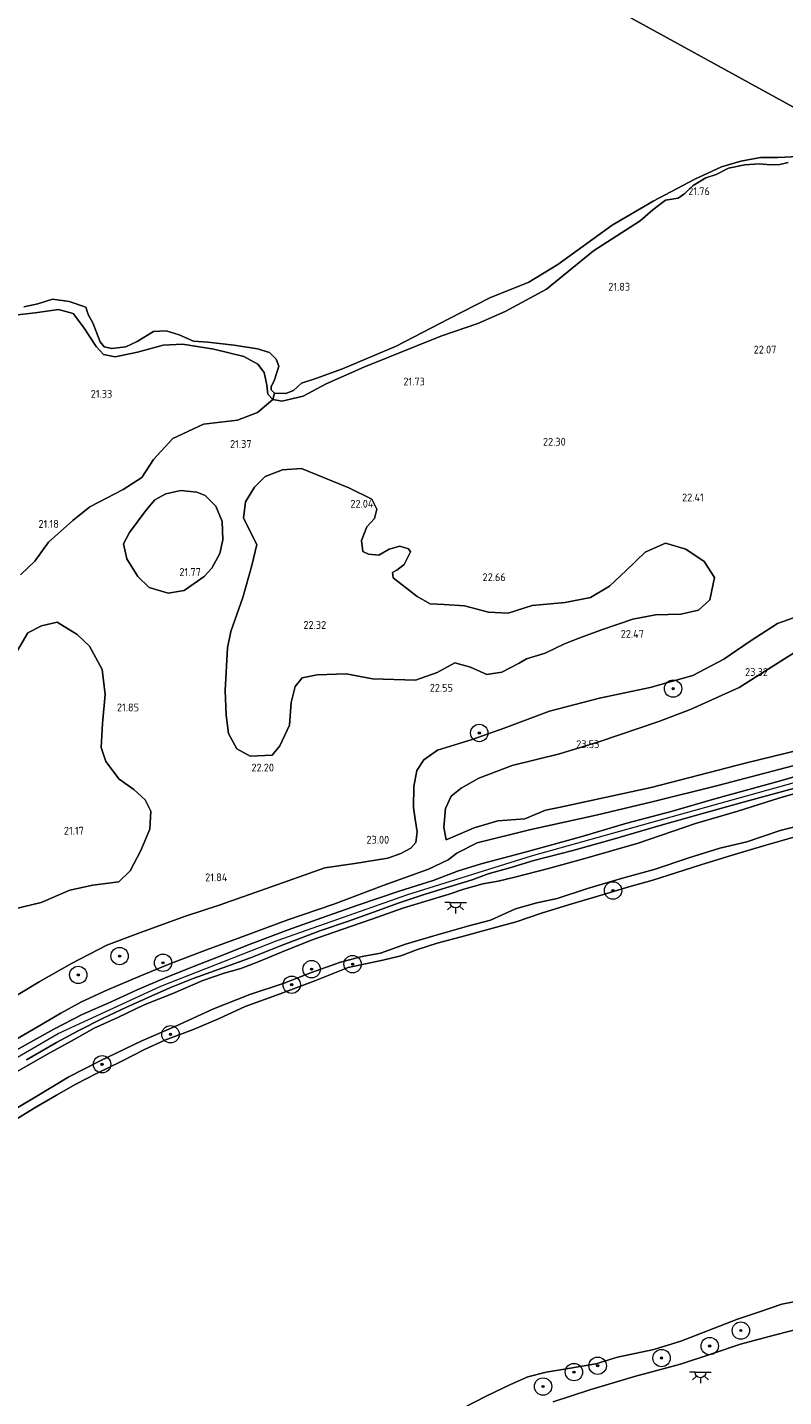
# Model space of a CAD drawing. Header units: metres. Extents: x 185049 to 189876, y 349292 to 352302.
# Tile 91 of 256: x 187261 to 187435, y 350365 to 350680. Entities that reach past the tile are written whole.
import ezdxf
from ezdxf.enums import TextEntityAlignment as Align

# ---------------------------------------------------------------- set-up
doc = ezdxf.new("R2010")
doc.units = ezdxf.units.M
for name, color, linetype, lineweight in [('B-WE-GR-BOOM-S', 90, 'Continuous', 25), ('B-WE-GR-GRAS-GV', 60, 'Continuous', 13), ('B-WE-GW-OPHOGING_KRUIN-G', 90, 'Continuous', 18), ('B-WE-GW-TALUD_KRUIN-G', 90, 'Continuous', 18), ('B-WE-GW-TALUD_TEEN-G', 90, 'Continuous', 18), ('B-WE-IE-TERREINAFSCHEIDING_DOORGANG-G', 210, 'Continuous', 18), ('B-WE-IE-TERREINAFSCHEIDING_KUNSTMATIG_HEKWERK-G', 20, 'IE-TERREINAFSCHEIDING-KUNSTMATIG', 18), ('B-WE-KL-ET_LS_OV_LICHTPUNT-S', 190, 'Continuous', 25), ('B-WE-OB-BEKLEDING_STORTSTEEN-GV', 30, 'Continuous', 18), ('B-WE-OB-OEVERVOORZIENING-G', 7, 'Continuous', 18), ('B-WE-OG-TERREIN_GROEN-GV', 7, 'Continuous', 18), ('B-WE-OG-WATER_POEL-GV', 7, 'Continuous', 18), ('B-WE-OG-WATER_RIVIER-GV', 130, 'Continuous', 18), ('B-WE-VH-VERHARDING_ASFALT-GV', 252, 'Continuous', 18), ('X-XX-AL-HOOGTELABEL-S', 7, 'Continuous', 25)]:
    doc.layers.add(name, color=color, linetype=linetype, lineweight=lineweight)
doc.styles.add('NLCS-ISO-ANNOTATIVE-T18', font='NLCS-ISO.ttf', dxfattribs={"height": 1.8})
doc.linetypes.add('IE-TERREINAFSCHEIDING-KUNSTMATIG', pattern='A,4,[82,NLCS.SHX,S=0.75,R=90,X=0,Y=0],4,-2', length=10)

# ---------------------------------------------------------------- blocks, each defined once
blk = doc.blocks.new('SAL-HOOGTELABEL-SO')
at = {"color": 0, "linetype": 'ByBlock', "lineweight": -2, "style": 'NLCS-ISO-ANNOTATIVE-T18'}
blk.add_attdef('HOOGTE', text='', height=1.8, dxfattribs=at).set_placement((2.79, 0), align=Align.RIGHT)
blk = doc.blocks.new('SGR-BOOM_01-SO')
at = {"linetype": 'ByBlock', "lineweight": 18}
h = blk.add_hatch(color=0, dxfattribs=at)
h.dxf.hatch_style = 1
edge = h.paths.add_edge_path()
edge.add_arc((0, 0), 0.25, 0, 360)
at = {"color": 0, "linetype": 'ByBlock', "lineweight": 18}
for radius in [2, 0.25]:
    blk.add_circle((0, 0), radius, dxfattribs=at)
blk = doc.blocks.new('SKL-ET_OV_LICHTPUNT-SO')
at = {"color": 0, "linetype": 'ByBlock', "lineweight": 18}
for points in [[(-1.25, 0), (-2.5, 0)], [(1.25, 0), (2.5, 0)], [(-0.92, -0.85), (-1.83, -1.7)], [(0, -1.25), (0, -2.5)], [(0.92, -0.85), (1.83, -1.7)]]:
    blk.add_lwpolyline(points, dxfattribs=at)
blk.add_lwpolyline([(0, 0), (1.25, 0, -1), (-1.25, 0)], format="xyb", close=True, dxfattribs=at)

msp = doc.modelspace()

# ---------------------------------------------------------------- linework, layer by layer
at = {"layer": 'B-WE-GR-GRAS-GV'}
for points in [[(187435.635, 350649.407, 21.563), (187433.733, 350648.91, 21.569), (187431.579, 350648.866, 21.563), (187428.961, 350649.108, 21.521), (187425.708, 350648.853, 21.533), (187421.927, 350648.047, 21.521), (187419.102, 350646.589, 21.485), (187416.693, 350645.866, 21.461), (187413.793, 350644.109, 21.401), (187411.839, 350642.237, 21.37), (187410.351, 350641.21, 21.364), (187407.453, 350640.719, 21.358), (187404.536, 350638.504, 21.226), (187401.598, 350635.966, 21.196), (187390.859, 350629.065, 21.196), (187380.053, 350620.196, 21.148), (187370.49, 350615.07, 21.099), (187364.244, 350612.302, 21.111), (187355.685, 350609.432, 21.111), (187337.975, 350602.306, 21.172), (187329.354, 350598.465, 21.208), (187324.054, 350595.582, 21.118), (187319.127, 350594.481, 21.135), (187317.02, 350594.814, 21.087), (187317.393, 350596.262, 20.932), (187320.034, 350596.209, 20.932), (187321.77, 350596.918, 20.932), (187323.647, 350598.626, 20.932), (187326.938, 350599.664, 20.932), (187333.06, 350601.891, 20.932), (187345.396, 350607.101, 20.932), (187357.575, 350613.385, 20.932), (187366.955, 350618.265, 20.932), (187375.985, 350621.845, 20.932), (187382.635, 350625.888, 20.932), (187395.134, 350634.953, 20.932), (187404.609, 350640.454, 20.932), (187414.173, 350645.58, 20.932), (187420.309, 350648.4, 20.932), (187424.781, 350649.678, 20.932), (187429.261, 350650.551, 20.932), (187433.302, 350650.5, 20.932), (187438.01, 350650.731, 20.932)], [(187258.975, 350554.45, 21.155), (187262.244, 350557.65, 21.087), (187265.439, 350562.012, 21.042), (187271.048, 350566.98, 21.166), (187274.924, 350570.142, 21.234), (187282.574, 350574.141, 21.222), (187286.865, 350576.858, 21.279), (187289.608, 350581.058, 21.245), (187294.007, 350585.849, 21.2), (187301.066, 350589.128, 21.143), (187308.88, 350590.047, 21.132), (187313.492, 350591.861, 21.098), (187317.02, 350594.814, 21.087), (187319.127, 350594.481, 21.135), (187324.054, 350595.582, 21.118), (187329.354, 350598.465, 21.208), (187337.975, 350602.306, 21.172), (187355.685, 350609.432, 21.111), (187364.244, 350612.302, 21.111), (187370.49, 350615.07, 21.099), (187380.053, 350620.196, 21.148), (187390.859, 350629.065, 21.196), (187401.598, 350635.966, 21.196), (187404.536, 350638.504, 21.226), (187407.453, 350640.719, 21.358), (187410.351, 350641.21, 21.364), (187411.839, 350642.237, 21.37), (187413.793, 350644.109, 21.401), (187416.693, 350645.866, 21.461), (187419.102, 350646.589, 21.485), (187421.927, 350648.047, 21.521), (187425.708, 350648.853, 21.533), (187428.961, 350649.108, 21.521), (187431.579, 350648.866, 21.563), (187433.733, 350648.91, 21.569), (187435.635, 350649.407, 21.563)], [(187249.029, 350475.505, 21.245), (187263.714, 350479.043, 21.222), (187270.326, 350481.908, 21.222), (187275.609, 350483.028, 21.2), (187281.607, 350483.809, 21.222), (187284.183, 350486.338, 21.189), (187286.664, 350491.039, 21.234), (187288.736, 350495.933, 21.279), (187288.953, 350500.082, 21.381), (187287.687, 350502.684, 21.381), (187285.06, 350505.055, 21.335), (187281.676, 350507.412, 21.302), (187278.61, 350511.492, 21.347), (187277.532, 350514.755, 21.347), (187277.874, 350520.22, 21.527), (187278.443, 350526.954, 21.595), (187277.77, 350532.651, 21.652), (187274.828, 350538.048, 21.595), (187271.993, 350540.769, 21.527), (187267.437, 350543.556, 21.426), (187263.814, 350542.774, 21.403), (187260.664, 350541.142, 21.381), (187256.468, 350533.879, 21.279)], [(187439.01, 350545.312, 22.551), (187433.216, 350543.247, 22.647), (187426.931, 350539.226, 22.624), (187420.877, 350535.033, 22.653), (187413.676, 350531.321, 22.732), (187403.853, 350528.541, 22.557), (187392.254, 350526.104, 22.511), (187380.743, 350523.061, 22.534), (187370.261, 350519.156, 22.737), (187362.91, 350516.578, 22.85), (187354.977, 350514.09, 22.698), (187351.813, 350511.902, 22.658), (187350.22, 350509.469, 22.63), (187349.514, 350505.739, 22.692), (187349.411, 350500.911, 22.958), (187349.77, 350498.24, 23.042), (187350.259, 350495.319, 23.071), (187349.957, 350492.836, 23.127), (187348.795, 350491.574, 23.133), (187346.521, 350490.339, 23.071), (187343.511, 350489.266, 23.042), (187335.906, 350487.998, 22.624), (187329.002, 350487.021, 22.365), (187315.603, 350482.294, 22.336), (187304.663, 350478.461, 22.264), (187296.975, 350475.935, 22.188), (187286.57, 350472.14, 22.142), (187278.832, 350469.234, 22.165), (187270.682, 350465.047, 22.351), (187263.272, 350460.801, 22.446), (187255.937, 350456.356, 22.548)], [(187255.937, 350456.356, 22.548), (187263.272, 350460.801, 22.446), (187270.682, 350465.047, 22.351), (187278.832, 350469.234, 22.165), (187286.57, 350472.14, 22.142), (187296.975, 350475.935, 22.188), (187304.663, 350478.461, 22.264), (187315.603, 350482.294, 22.336), (187329.002, 350487.021, 22.365), (187335.906, 350487.998, 22.624), (187343.511, 350489.266, 23.042), (187346.521, 350490.339, 23.071), (187348.795, 350491.574, 23.133), (187349.957, 350492.836, 23.127), (187350.259, 350495.319, 23.071), (187349.77, 350498.24, 23.042), (187349.411, 350500.911, 22.958), (187349.514, 350505.739, 22.692), (187350.22, 350509.469, 22.63), (187351.813, 350511.902, 22.658), (187354.977, 350514.09, 22.698), (187362.91, 350516.578, 22.85), (187370.261, 350519.156, 22.737), (187380.743, 350523.061, 22.534), (187392.254, 350526.104, 22.511), (187403.853, 350528.541, 22.557), (187413.676, 350531.321, 22.732), (187420.877, 350535.033, 22.653), (187426.931, 350539.226, 22.624), (187433.216, 350543.247, 22.647), (187439.01, 350545.312, 22.551)], [(187444.604, 350515.737, 23.945), (187426.045, 350511.177, 23.873), (187404.079, 350505.518, 23.892), (187382.904, 350500.914, 24.101), (187379.805, 350500.282, 24.023), (187375.037, 350498.316, 24.213), (187368.806, 350497.834, 24.207), (187363.355, 350496.23, 24.207), (187356.969, 350493.445, 24.145), (187356.377, 350496.415, 23.987), (187356.794, 350500.719, 24.032), (187358.05, 350503.5, 24.077), (187360.362, 350505.341, 24.1), (187364.459, 350507.65, 24.1), (187372.157, 350510.563, 24.032), (187383.017, 350513.288, 23.834), (187392.082, 350516.053, 23.586), (187405.91, 350520.684, 23.478), (187413.355, 350523.592, 23.411), (187424.345, 350528.569, 23.405), (187438.539, 350537.529, 23.405)], [(187438.539, 350537.529, 23.405), (187424.345, 350528.569, 23.405), (187413.355, 350523.592, 23.411), (187405.91, 350520.684, 23.478), (187392.082, 350516.053, 23.586), (187383.017, 350513.288, 23.834), (187372.157, 350510.563, 24.032), (187364.459, 350507.65, 24.1), (187360.362, 350505.341, 24.1), (187358.05, 350503.5, 24.077), (187356.794, 350500.719, 24.032), (187356.377, 350496.415, 23.987), (187356.969, 350493.445, 24.145), (187363.355, 350496.23, 24.207), (187368.806, 350497.834, 24.207), (187375.037, 350498.316, 24.213), (187379.805, 350500.282, 24.023), (187382.904, 350500.914, 24.101), (187404.079, 350505.518, 23.892), (187426.045, 350511.177, 23.873), (187444.604, 350515.737, 23.945)], [(187436.714, 350510.511, 24.997), (187419.494, 350505.967, 24.997), (187404.351, 350502.263, 24.997), (187391.444, 350499.177, 24.989), (187376.086, 350495.8, 24.959), (187364.058, 350492.758, 24.921), (187359.406, 350490.407, 24.947), (187357.421, 350488.887, 25.141), (187352.862, 350486.759, 25.19), (187342.464, 350482.974, 25.19), (187331.052, 350478.692, 25.205), (187320.51, 350475.037, 25.372), (187309.73, 350471.068, 25.327), (187301.771, 350468.148, 25.441), (187293.369, 350464.972, 25.372), (187286.399, 350462.078, 25.369), (187278.868, 350458.844, 25.513), (187272.978, 350456.161, 25.536), (187268.249, 350453.583, 25.536), (187263.058, 350450.534, 25.619), (187253.077, 350444.793, 25.58)], [(187253.077, 350444.793, 25.58), (187263.058, 350450.534, 25.619), (187268.249, 350453.583, 25.536), (187272.978, 350456.161, 25.536), (187278.868, 350458.844, 25.513), (187286.399, 350462.078, 25.369), (187293.369, 350464.972, 25.372), (187301.771, 350468.148, 25.441), (187309.73, 350471.068, 25.327), (187320.51, 350475.037, 25.372), (187331.052, 350478.692, 25.205), (187342.464, 350482.974, 25.19), (187352.862, 350486.759, 25.19), (187357.421, 350488.887, 25.141), (187359.406, 350490.407, 24.947), (187364.058, 350492.758, 24.921), (187376.086, 350495.8, 24.959), (187391.444, 350499.177, 24.989), (187404.351, 350502.263, 24.997), (187419.494, 350505.967, 24.997), (187436.714, 350510.511, 24.997)], [(187442.824, 350509.682, 25.057), (187433.557, 350506.986, 25.042), (187418.794, 350502.933, 25.046), (187408.702, 350500.038, 25.054), (187398.512, 350497.297, 25.027), (187387.944, 350494.144, 25.038), (187375.09, 350490.627, 25.091), (187364.998, 350487.947, 25.114), (187359.547, 350486.285, 25.251), (187353.937, 350484.157, 25.342), (187346.111, 350481.66, 25.357), (187336.589, 350478.438, 25.296), (187328.288, 350475.488, 25.315), (187320.547, 350472.733, 25.407), (187311.854, 350469.45, 25.384), (187304.683, 350466.626, 25.388), (187298.398, 350464.179, 25.452), (187292.113, 350461.652, 25.52), (187285.814, 350458.966, 25.611), (187279.833, 350456.222, 25.684), (187273.193, 350453.26, 25.733), (187266.64, 350449.926, 25.748), (187258.003, 350445.087, 25.809)], [(187257.143, 350439.58, 25.697), (187265.025, 350444.074, 25.652), (187271.296, 350447.514, 25.576), (187275.909, 350450.098, 25.576), (187281.338, 350452.618, 25.58), (187287.443, 350455.529, 25.511), (187294.002, 350458.102, 25.447), (187300.96, 350461.1, 25.276), (187305.828, 350462.786, 25.128), (187309.663, 350463.891, 25.113), (187313.651, 350465.407, 25.17), (187319.021, 350467.658, 25.192), (187326.068, 350470.485, 25.204), (187332.953, 350472.844, 25.128), (187339.803, 350475.212, 25.136), (187346.942, 350477.76, 25.196), (187352.022, 350479.254, 25.192), (187357.647, 350480.94, 25.132), (187360.973, 350482.134, 25.044), (187365.405, 350483.337, 24.84), (187368.943, 350483.97, 24.767), (187372.736, 350484.904, 24.843), (187380.467, 350486.87, 24.976), (187388.83, 350489.164, 24.965), (187401.119, 350492.744, 24.946), (187414.293, 350497.262, 24.961), (187424.089, 350500.109, 24.972), (187433.5, 350503.042, 24.988), (187442, 350505.494, 24.988)], [(187442, 350505.494, 24.988), (187433.5, 350503.042, 24.988), (187424.089, 350500.109, 24.972), (187414.293, 350497.262, 24.961), (187401.119, 350492.744, 24.946), (187388.83, 350489.164, 24.965), (187380.467, 350486.87, 24.976), (187372.736, 350484.904, 24.843), (187368.943, 350483.97, 24.767), (187365.405, 350483.337, 24.84), (187360.973, 350482.134, 25.044), (187357.647, 350480.94, 25.132), (187352.022, 350479.254, 25.192), (187346.942, 350477.76, 25.196), (187339.803, 350475.212, 25.136), (187332.953, 350472.844, 25.128), (187326.068, 350470.485, 25.204), (187319.021, 350467.658, 25.192), (187313.651, 350465.407, 25.17), (187309.663, 350463.891, 25.113), (187305.828, 350462.786, 25.128), (187300.96, 350461.1, 25.276), (187294.002, 350458.102, 25.447), (187287.443, 350455.529, 25.511), (187281.338, 350452.618, 25.58), (187275.909, 350450.098, 25.576), (187271.296, 350447.514, 25.576), (187265.025, 350444.074, 25.652), (187257.143, 350439.58, 25.697)], [(187260.37, 350442.849, 25.735), (187267.291, 350446.821, 25.735), (187272.26, 350449.491, 25.682), (187277.994, 350452.405, 25.659), (187283.189, 350454.924, 25.599), (187288.315, 350457.165, 25.549), (187293.377, 350459.397, 25.432), (187298.714, 350461.562, 25.344), (187302.751, 350463.001, 25.306), (187311.867, 350466.284, 25.253), (187318.774, 350469.043, 25.265), (187327.846, 350472.531, 25.227), (187334.221, 350474.678, 25.204), (187340.449, 350476.889, 25.211), (187345.9, 350478.939, 25.314), (187351.849, 350480.88, 25.261), (187357.65, 350482.665, 25.204), (187362.902, 350484.243, 25.109), (187366.589, 350485.617, 25.056), (187371.591, 350487.063, 25.044), (187377.13, 350488.697, 25.06), (187386.099, 350491.058, 25.033), (187395.175, 350493.543, 24.95), (187406.389, 350496.839, 24.961), (187414.319, 350499.082, 24.999), (187424.791, 350501.994, 24.969), (187436.886, 350505.326, 25.06)], [(187439.566, 350497.064, 21.797), (187433.805, 350495.621, 21.85), (187426.15, 350493.039, 21.854), (187419.883, 350491.548, 21.85), (187412.779, 350489.315, 21.839), (187404.838, 350486.626, 21.755), (187397.521, 350484.65, 21.789), (187389.428, 350482.247, 21.748), (187382.448, 350479.988, 21.694), (187377.802, 350478.964, 21.77), (187372.93, 350477.596, 21.71), (187367.16, 350474.976, 21.71), (187362.19, 350473.685, 21.725), (187354.115, 350471.373, 21.607), (187347.59, 350469.49, 21.524), (187341.855, 350467.39, 21.524), (187337.589, 350466.645, 21.592), (187332.597, 350465.328, 21.573), (187325.969, 350462.936, 21.619), (187319.646, 350460.481, 21.645), (187311.732, 350457.881, 21.706), (187303.375, 350454.558, 21.694), (187294.844, 350450.697, 21.687), (187286.905, 350447.245, 21.656), (187277.189, 350442.516, 21.694), (187270.087, 350438.934, 21.831), (187262.337, 350434.229, 21.71), (187255.517, 350430.175, 21.702)], [(187360.911, 350362.733, 21.03), (187366.176, 350365.397, 21.03), (187371.781, 350368.11, 21.03), (187375.755, 350369.875, 21.03), (187379.965, 350370.952, 21.03), (187384.609, 350371.719, 21.03), (187391.388, 350372.849, 21.03), (187396.386, 350374.393, 21.03), (187404.716, 350376.137, 21.03), (187410.934, 350378.11, 21.03), (187417.048, 350380.493, 21.03), (187423.996, 350383.187, 21.03), (187429.044, 350384.837, 21.03), (187434.159, 350386.632, 21.03), (187441.331, 350387.999, 21.03)], [(187381.599, 350364.142, 22.719), (187390.014, 350366.873, 22.719), (187400.274, 350369.94, 22.791), (187410.871, 350372.821, 22.913), (187418.049, 350375.203, 22.863), (187424.699, 350377.388, 22.841), (187431.248, 350379.143, 22.78), (187441.948, 350381.943, 22.753)], [(187441.948, 350381.943, 22.753), (187431.248, 350379.143, 22.78), (187424.699, 350377.388, 22.841), (187418.049, 350375.203, 22.863), (187410.871, 350372.821, 22.913), (187400.274, 350369.94, 22.791), (187390.014, 350366.873, 22.719), (187381.599, 350364.142, 22.719)]]:
    msp.add_polyline3d(points, dxfattribs=at)
for points in [[(187412.11, 350560.357, 22.389), (187407.442, 350561.75, 22.526), (187402.717, 350559.712, 22.526), (187398.36, 350555.437, 22.537), (187394.555, 350551.888, 22.541), (187390.122, 350549.227, 22.579), (187384.338, 350548.106, 22.59), (187376.758, 350547.422, 22.624), (187371.232, 350545.69, 22.628), (187366.71, 350545.9, 22.632), (187361.194, 350547.34, 22.621), (187356.486, 350547.622, 22.605), (187353.273, 350547.821, 22.609), (187350.268, 350549.47, 22.659), (187344.701, 350553.759, 22.513), (187344.55, 350555.003, 22.449), (187345.55, 350555.529, 22.449), (187347.292, 350556.829, 22.37), (187348.696, 350559.789, 22.336), (187348.278, 350560.488, 22.336), (187346.295, 350561.053, 22.37), (187343.833, 350560.346, 22.291), (187341.436, 350558.982, 22.257), (187339.055, 350559.236, 22.144), (187337.728, 350559.866, 22.099), (187337.423, 350562.387, 22.042), (187338.672, 350565.546, 22.065), (187340.452, 350567.452, 22.02), (187340.964, 350569.586, 22.054), (187339.805, 350571.886, 21.975), (187334.545, 350574.507, 21.839), (187323.639, 350578.932, 21.692), (187319.248, 350578.639, 21.636), (187315.286, 350577.142, 21.647), (187312.861, 350574.666, 21.658), (187310.757, 350571.287, 21.67), (187310.33, 350567.488, 21.692), (187313.336, 350561.435, 21.647), (187312.205, 350556.624, 21.742), (187310.159, 350549.272, 21.799), (187307.412, 350541.469, 21.871), (187306.643, 350537.657, 21.864), (187306.065, 350527.888, 21.864), (187306.29, 350522.199, 21.898), (187306.863, 350517.949, 21.936), (187308.778, 350514.451, 22), (187311.822, 350512.748, 22.095), (187316.865, 350512.987, 22.19), (187318.647, 350515.134, 22.296), (187320.86, 350519.868, 22.285), (187321.274, 350525.084, 22.262), (187322.172, 350528.742, 22.277), (187323.758, 350530.763, 22.274), (187327.212, 350531.474, 22.304), (187333.93, 350531.663, 22.519), (187340.018, 350530.525, 22.541), (187349.879, 350530.223, 22.553), (187354.846, 350531.993, 22.586), (187358.894, 350534.199, 22.62), (187362.553, 350533.214, 22.53), (187366.276, 350531.572, 22.451), (187369.754, 350532.048, 22.417), (187373.753, 350534.152, 22.496), (187375.414, 350535.165, 22.556), (187379.741, 350536.471, 22.503), (187384.203, 350538.598, 22.476), (187387.705, 350539.98, 22.427), (187392.902, 350541.922, 22.389), (187399.874, 350544.274, 22.4), (187405.139, 350545.234, 22.374), (187410.958, 350545.404, 22.359), (187414.976, 350546.318, 22.359), (187417.639, 350548.688, 22.404), (187418.678, 350553.835, 22.366), (187416.31, 350557.581, 22.374)], [(187299.586, 350573.501, 21.425), (187295.889, 350573.879, 21.414), (187292.416, 350573.151, 21.459), (187289.868, 350571.734, 21.448), (187287.846, 350569.317, 21.572), (187284.059, 350564.235, 21.64), (187282.698, 350561.63, 21.584), (187283.427, 350558.158, 21.516), (187285.987, 350554.066, 21.538), (187288.565, 350551.592, 21.538), (187292.939, 350550.268, 21.629), (187296.615, 350550.899, 21.674), (187301.25, 350554.078, 21.742), (187303.03, 350555.984, 21.685), (187304.881, 350559.358, 21.595), (187305.522, 350562.555, 21.595), (187305.385, 350566.747, 21.516), (187303.947, 350570.306, 21.448), (187301.471, 350572.731, 21.437)]]:
    msp.add_polyline3d(points, close=True, dxfattribs=at)
at = {"layer": 'B-WE-GW-OPHOGING_KRUIN-G'}
msp.add_polyline3d([(187138.733, 350348.839, 25.999), (187151.245, 350363.785, 25.995), (187165.195, 350378.345, 25.934), (187182.01, 350393.194, 25.801), (187207.562, 350412.383, 25.896), (187238.404, 350431.922, 25.805), (187267.613, 350448.897, 25.824), (187291.301, 350459.826, 25.585), (187318.08, 350470.284, 25.403), (187348.141, 350480.918, 25.433), (187376.539, 350489.785, 25.141), (187410.674, 350499.339, 25.11), (187442.897, 350508.288, 25.08), (187470.541, 350516.638, 25.031), (187497.366, 350525.01, 25.076), (187512.167, 350531.306, 24.97), (187524.993, 350538.765, 24.917), (187537.974, 350548.624, 24.902), (187559.782, 350567.895, 24.923)], dxfattribs=at)
at = {"layer": 'B-WE-GW-TALUD_KRUIN-G'}
for points in [[(187435.635, 350649.407, 21.563), (187433.733, 350648.91, 21.569), (187431.579, 350648.866, 21.563), (187428.961, 350649.108, 21.521), (187425.708, 350648.853, 21.533), (187421.927, 350648.047, 21.521), (187419.102, 350646.589, 21.485), (187416.693, 350645.866, 21.461), (187413.793, 350644.109, 21.401), (187411.839, 350642.237, 21.37), (187410.351, 350641.21, 21.364), (187407.453, 350640.719, 21.358), (187404.536, 350638.504, 21.226), (187401.598, 350635.966, 21.196), (187390.859, 350629.065, 21.196), (187380.053, 350620.196, 21.148), (187370.49, 350615.07, 21.099), (187364.244, 350612.302, 21.111), (187355.685, 350609.432, 21.111), (187337.975, 350602.306, 21.172), (187329.354, 350598.465, 21.208), (187324.054, 350595.582, 21.118), (187319.127, 350594.481, 21.135), (187317.02, 350594.814, 21.087), (187315.863, 350596.029, 21.087), (187315.659, 350598.126, 21.039), (187315.059, 350601.076, 21.063), (187313.565, 350602.985, 21.087), (187310.405, 350604.751, 21.111), (187303.475, 350606.44, 21.207), (187296.287, 350607.584, 21.183), (187291.767, 350607.329, 21.159), (187285.929, 350605.701, 21.171), (187280.779, 350604.679, 21.183), (187278.076, 350605.162, 21.207), (187276.421, 350607.013, 21.243), (187273.474, 350611.477, 21.243), (187271.093, 350614.606, 21.243), (187267.68, 350615.559, 21.255), (187262.364, 350614.749, 21.255), (187256.882, 350614.151, 21.243)], [(187356.969, 350493.445, 24.145), (187356.377, 350496.415, 23.987), (187356.794, 350500.719, 24.032), (187358.05, 350503.5, 24.077), (187360.362, 350505.341, 24.1), (187364.459, 350507.65, 24.1), (187372.157, 350510.563, 24.032), (187383.017, 350513.288, 23.834), (187392.082, 350516.053, 23.586), (187405.91, 350520.684, 23.478), (187413.355, 350523.592, 23.411), (187424.345, 350528.569, 23.405), (187438.539, 350537.529, 23.405)], [(187442, 350505.494, 24.988), (187433.5, 350503.042, 24.988), (187424.089, 350500.109, 24.972), (187414.293, 350497.262, 24.961), (187401.119, 350492.744, 24.946), (187388.83, 350489.164, 24.965), (187380.467, 350486.87, 24.976), (187372.736, 350484.904, 24.843), (187368.943, 350483.97, 24.767), (187365.405, 350483.337, 24.84), (187360.973, 350482.134, 25.044), (187357.647, 350480.94, 25.132), (187352.022, 350479.254, 25.192), (187346.942, 350477.76, 25.196), (187339.803, 350475.212, 25.136), (187332.953, 350472.844, 25.128), (187326.068, 350470.485, 25.204), (187319.021, 350467.658, 25.192), (187313.651, 350465.407, 25.17), (187309.663, 350463.891, 25.113), (187305.828, 350462.786, 25.128), (187300.96, 350461.1, 25.276), (187294.002, 350458.102, 25.447), (187287.443, 350455.529, 25.511), (187281.338, 350452.618, 25.58), (187275.909, 350450.098, 25.576), (187271.296, 350447.514, 25.576), (187265.025, 350444.074, 25.652), (187257.143, 350439.58, 25.697)], [(187381.599, 350364.142, 22.719), (187390.014, 350366.873, 22.719), (187400.274, 350369.94, 22.791), (187410.871, 350372.821, 22.913), (187418.049, 350375.203, 22.863), (187424.699, 350377.388, 22.841), (187431.248, 350379.143, 22.78), (187441.948, 350381.943, 22.753)]]:
    msp.add_polyline3d(points, dxfattribs=at)
at = {"layer": 'B-WE-GW-TALUD_TEEN-G'}
for points in [[(187356.969, 350493.445, 24.145), (187363.355, 350496.23, 24.207), (187368.806, 350497.834, 24.207), (187375.037, 350498.316, 24.213), (187379.805, 350500.282, 24.023), (187382.904, 350500.914, 24.101), (187404.079, 350505.518, 23.892), (187426.045, 350511.177, 23.873), (187444.604, 350515.737, 23.945), (187462.858, 350520.714, 23.957), (187480.166, 350526.225, 24.006), (187492.744, 350530.409, 23.991), (187506.441, 350534.768, 23.995), (187516.815, 350539.81, 24.078), (187523.927, 350545.041, 24.215), (187527.755, 350548.102, 24.074), (187535.346, 350554.315, 24.124), (187551.484, 350570.121, 23.812)], [(187329.002, 350487.021, 22.365), (187335.906, 350487.998, 22.624), (187343.511, 350489.266, 23.042), (187346.521, 350490.339, 23.071), (187348.795, 350491.574, 23.133), (187349.957, 350492.836, 23.127), (187350.259, 350495.319, 23.071), (187349.77, 350498.24, 23.042), (187349.411, 350500.911, 22.958), (187349.514, 350505.739, 22.692), (187350.22, 350509.469, 22.63), (187351.813, 350511.902, 22.658), (187354.977, 350514.09, 22.698), (187362.91, 350516.578, 22.85), (187370.261, 350519.156, 22.737), (187380.743, 350523.061, 22.534), (187392.254, 350526.104, 22.511), (187403.853, 350528.541, 22.557), (187413.676, 350531.321, 22.732), (187420.877, 350535.033, 22.653), (187426.931, 350539.226, 22.624), (187433.216, 350543.247, 22.647), (187439.01, 350545.312, 22.551)], [(187255.937, 350456.356, 22.548), (187263.272, 350460.801, 22.446), (187270.682, 350465.047, 22.351), (187278.832, 350469.234, 22.165), (187286.57, 350472.14, 22.142), (187296.975, 350475.935, 22.188), (187304.663, 350478.461, 22.264), (187315.603, 350482.294, 22.336), (187329.002, 350487.021, 22.365)]]:
    msp.add_polyline3d(points, dxfattribs=at)
at = {"layer": 'B-WE-IE-TERREINAFSCHEIDING_DOORGANG-G'}
msp.add_polyline3d([(187364.058, 350492.758, 24.921), (187359.406, 350490.407, 24.947)], dxfattribs=at)
at = {"layer": 'B-WE-IE-TERREINAFSCHEIDING_KUNSTMATIG_HEKWERK-G'}
for points in [[(187364.058, 350492.758, 24.921), (187376.086, 350495.8, 24.959), (187391.444, 350499.177, 24.989), (187404.351, 350502.263, 24.997), (187419.494, 350505.967, 24.997), (187436.714, 350510.511, 24.997), (187451.96, 350514.442, 25), (187467.226, 350518.96, 25.061), (187487.005, 350524.936, 25.016), (187499.2, 350529.033, 25.099), (187512.314, 350534.979, 25.054), (187522.908, 350541.384, 24.947), (187527.462, 350544.788, 24.8)], [(187253.077, 350444.793, 25.58), (187263.058, 350450.534, 25.619), (187268.249, 350453.583, 25.536), (187272.978, 350456.161, 25.536), (187278.868, 350458.844, 25.513), (187286.399, 350462.078, 25.369), (187293.369, 350464.972, 25.372), (187301.771, 350468.148, 25.441), (187309.73, 350471.068, 25.327), (187320.51, 350475.037, 25.372), (187331.052, 350478.692, 25.205), (187342.464, 350482.974, 25.19), (187352.862, 350486.759, 25.19), (187357.421, 350488.887, 25.141), (187359.406, 350490.407, 24.947)]]:
    msp.add_polyline3d(points, dxfattribs=at)
at = {"layer": 'B-WE-OB-BEKLEDING_STORTSTEEN-GV'}
for points in [[(187255.517, 350430.175, 21.702), (187262.337, 350434.229, 21.71), (187270.087, 350438.934, 21.831), (187277.189, 350442.516, 21.694), (187286.905, 350447.245, 21.656), (187294.844, 350450.697, 21.687), (187303.375, 350454.558, 21.694), (187311.732, 350457.881, 21.706), (187319.646, 350460.481, 21.645), (187325.969, 350462.936, 21.619), (187332.597, 350465.328, 21.573), (187337.589, 350466.645, 21.592), (187341.855, 350467.39, 21.524), (187347.59, 350469.49, 21.524), (187354.115, 350471.373, 21.607), (187362.19, 350473.685, 21.725), (187367.16, 350474.976, 21.71), (187372.93, 350477.596, 21.71), (187377.802, 350478.964, 21.77), (187382.448, 350479.988, 21.694), (187389.428, 350482.247, 21.748), (187397.521, 350484.65, 21.789), (187404.838, 350486.626, 21.755), (187412.779, 350489.315, 21.839), (187419.883, 350491.548, 21.85), (187426.15, 350493.039, 21.854), (187433.805, 350495.621, 21.85), (187439.566, 350497.064, 21.797)], [(187438.041, 350494.363, 21.033), (187430.47, 350492.265, 21.033), (187422.558, 350489.859, 21.033), (187415.794, 350487.776, 21.033), (187409.777, 350485.91, 21.033), (187404.492, 350484.226, 21.033), (187398.955, 350482.674, 21.033), (187393.169, 350480.875, 21.033), (187385.106, 350478.486, 21.033), (187378.886, 350476.566, 21.033), (187373.079, 350474.631, 21.033), (187366.861, 350472.919, 21.033), (187360.352, 350471.151, 21.033), (187354.885, 350469.674, 21.033), (187350.332, 350468.258, 21.033), (187346.481, 350466.802, 21.033), (187342.343, 350465.755, 21.033), (187334.389, 350464.123, 21.029), (187326.68, 350461.045, 21.029), (187318.712, 350458.037, 21.029), (187310.685, 350455.087, 21.029), (187304.519, 350452.268, 21.029), (187298.537, 350449.747, 21.029), (187292.165, 350447.359, 21.029), (187287.5, 350445.241, 21.063), (187282.169, 350442.443, 21.063), (187276.49, 350439.719, 21.063), (187271.703, 350437.204, 21.063), (187267.268, 350434.719, 21.063), (187262.125, 350431.679, 21.063), (187256.922, 350428.48, 21.063)]]:
    msp.add_polyline3d(points, dxfattribs=at)
at = {"layer": 'B-WE-OB-OEVERVOORZIENING-G'}
for points in [[(187256.922, 350428.48, 21.063), (187262.125, 350431.679, 21.063), (187267.268, 350434.719, 21.063), (187271.703, 350437.204, 21.063), (187276.49, 350439.719, 21.063), (187282.169, 350442.443, 21.063), (187287.5, 350445.241, 21.063), (187292.165, 350447.359, 21.029), (187298.537, 350449.747, 21.029), (187304.519, 350452.268, 21.029), (187310.685, 350455.087, 21.029), (187318.712, 350458.037, 21.029), (187326.68, 350461.045, 21.029), (187334.389, 350464.123, 21.029), (187342.343, 350465.755, 21.033), (187346.481, 350466.802, 21.033), (187350.332, 350468.258, 21.033), (187354.885, 350469.674, 21.033), (187360.352, 350471.151, 21.033), (187366.861, 350472.919, 21.033), (187373.079, 350474.631, 21.033), (187378.886, 350476.566, 21.033), (187385.106, 350478.486, 21.033), (187393.169, 350480.875, 21.033), (187398.955, 350482.674, 21.033), (187404.492, 350484.226, 21.033), (187409.777, 350485.91, 21.033), (187415.794, 350487.776, 21.033), (187422.558, 350489.859, 21.033), (187430.47, 350492.265, 21.033), (187438.041, 350494.363, 21.033)], [(187360.911, 350362.733, 21.03), (187366.176, 350365.397, 21.03), (187371.781, 350368.11, 21.03), (187375.755, 350369.875, 21.03), (187379.965, 350370.952, 21.03), (187384.609, 350371.719, 21.03), (187391.388, 350372.849, 21.03), (187396.386, 350374.393, 21.03), (187404.716, 350376.137, 21.03), (187410.934, 350378.11, 21.03), (187417.048, 350380.493, 21.03), (187423.996, 350383.187, 21.03), (187429.044, 350384.837, 21.03), (187434.159, 350386.632, 21.03), (187441.331, 350387.999, 21.03)]]:
    msp.add_polyline3d(points, dxfattribs=at)
at = {"layer": 'B-WE-OG-TERREIN_GROEN-GV'}
for points in [[(187259.776, 350616.136, 20.932), (187262.993, 350616.875, 20.932), (187266.364, 350617.942, 20.932), (187270.173, 350617.401, 20.932), (187274.025, 350616.106, 20.932), (187274.545, 350614.393, 20.932), (187275.635, 350612.477, 20.932), (187276.404, 350610.446, 20.932), (187277.342, 350608.068, 20.932), (187278.226, 350606.982, 20.932), (187279.958, 350606.56, 20.932), (187283.209, 350606.95, 20.932), (187285.796, 350608.188, 20.932), (187289.547, 350610.474, 20.932), (187292.48, 350610.615, 20.932), (187295.461, 350609.734, 20.932), (187298.75, 350608.24, 20.932), (187302.067, 350608.066, 20.932), (187308.115, 350607.329, 20.932), (187313.519, 350606.498, 20.932), (187316.257, 350605.665, 20.932), (187317.796, 350604.135, 20.932), (187318.423, 350602.505, 20.932), (187317.464, 350599.361, 20.932), (187316.635, 350597.754, 20.932), (187316.623, 350597.027, 20.932), (187317.393, 350596.262, 20.932), (187317.02, 350594.814, 21.087), (187315.863, 350596.029, 21.087), (187315.659, 350598.126, 21.039), (187315.059, 350601.076, 21.063), (187313.565, 350602.985, 21.087), (187310.405, 350604.751, 21.111), (187303.475, 350606.44, 21.207), (187296.287, 350607.584, 21.183), (187291.767, 350607.329, 21.159), (187285.929, 350605.701, 21.171), (187280.779, 350604.679, 21.183), (187278.076, 350605.162, 21.207), (187276.421, 350607.013, 21.243), (187273.474, 350611.477, 21.243), (187271.093, 350614.606, 21.243), (187267.68, 350615.559, 21.255), (187262.364, 350614.749, 21.255), (187256.882, 350614.151, 21.243)], [(187256.882, 350614.151, 21.243), (187262.364, 350614.749, 21.255), (187267.68, 350615.559, 21.255), (187271.093, 350614.606, 21.243), (187273.474, 350611.477, 21.243), (187276.421, 350607.013, 21.243), (187278.076, 350605.162, 21.207), (187280.779, 350604.679, 21.183), (187285.929, 350605.701, 21.171), (187291.767, 350607.329, 21.159), (187296.287, 350607.584, 21.183), (187303.475, 350606.44, 21.207), (187310.405, 350604.751, 21.111), (187313.565, 350602.985, 21.087), (187315.059, 350601.076, 21.063), (187315.659, 350598.126, 21.039), (187315.863, 350596.029, 21.087), (187317.02, 350594.814, 21.087), (187313.492, 350591.861, 21.098), (187308.88, 350590.047, 21.132), (187301.066, 350589.128, 21.143), (187294.007, 350585.849, 21.2), (187289.608, 350581.058, 21.245), (187286.865, 350576.858, 21.279), (187282.574, 350574.141, 21.222), (187274.924, 350570.142, 21.234), (187271.048, 350566.98, 21.166), (187265.439, 350562.012, 21.042), (187262.244, 350557.65, 21.087), (187258.975, 350554.45, 21.155)], [(187256.468, 350533.879, 21.279), (187260.664, 350541.142, 21.381), (187263.814, 350542.774, 21.403), (187267.437, 350543.556, 21.426), (187271.993, 350540.769, 21.527), (187274.828, 350538.048, 21.595), (187277.77, 350532.651, 21.652), (187278.443, 350526.954, 21.595), (187277.874, 350520.22, 21.527), (187277.532, 350514.755, 21.347), (187278.61, 350511.492, 21.347), (187281.676, 350507.412, 21.302), (187285.06, 350505.055, 21.335), (187287.687, 350502.684, 21.381), (187288.953, 350500.082, 21.381), (187288.736, 350495.933, 21.279), (187286.664, 350491.039, 21.234), (187284.183, 350486.338, 21.189), (187281.607, 350483.809, 21.222), (187275.609, 350483.028, 21.2), (187270.326, 350481.908, 21.222), (187263.714, 350479.043, 21.222), (187249.029, 350475.505, 21.245)]]:
    msp.add_polyline3d(points, dxfattribs=at)
for points in [[(187339.055, 350559.236, 22.144), (187341.436, 350558.982, 22.257), (187343.833, 350560.346, 22.291), (187346.295, 350561.053, 22.37), (187348.278, 350560.488, 22.336), (187348.696, 350559.789, 22.336), (187347.292, 350556.829, 22.37), (187345.55, 350555.529, 22.449), (187344.55, 350555.003, 22.449), (187344.701, 350553.759, 22.513), (187350.268, 350549.47, 22.659), (187353.273, 350547.821, 22.609), (187356.486, 350547.622, 22.605), (187361.194, 350547.34, 22.621), (187366.71, 350545.9, 22.632), (187371.232, 350545.69, 22.628), (187376.758, 350547.422, 22.624), (187384.338, 350548.106, 22.59), (187390.122, 350549.227, 22.579), (187394.555, 350551.888, 22.541), (187398.36, 350555.437, 22.537), (187402.717, 350559.712, 22.526), (187407.442, 350561.75, 22.526), (187412.11, 350560.357, 22.389), (187416.31, 350557.581, 22.374), (187418.678, 350553.835, 22.366), (187417.639, 350548.688, 22.404), (187414.976, 350546.318, 22.359), (187410.958, 350545.404, 22.359), (187405.139, 350545.234, 22.374), (187399.874, 350544.274, 22.4), (187392.902, 350541.922, 22.389), (187387.705, 350539.98, 22.427), (187384.203, 350538.598, 22.476), (187379.741, 350536.471, 22.503), (187375.414, 350535.165, 22.556), (187373.753, 350534.152, 22.496), (187369.754, 350532.048, 22.417), (187366.276, 350531.572, 22.451), (187362.553, 350533.214, 22.53), (187358.894, 350534.199, 22.62), (187354.846, 350531.993, 22.586), (187349.879, 350530.223, 22.553), (187340.018, 350530.525, 22.541), (187333.93, 350531.663, 22.519), (187327.212, 350531.474, 22.304), (187323.758, 350530.763, 22.274), (187322.172, 350528.742, 22.277), (187321.274, 350525.084, 22.262), (187320.86, 350519.868, 22.285), (187318.647, 350515.134, 22.296), (187316.865, 350512.987, 22.19), (187311.822, 350512.748, 22.095), (187308.778, 350514.451, 22), (187306.863, 350517.949, 21.936), (187306.29, 350522.199, 21.898), (187306.065, 350527.888, 21.864), (187306.643, 350537.657, 21.864), (187307.412, 350541.469, 21.871), (187310.159, 350549.272, 21.799), (187312.205, 350556.624, 21.742), (187313.336, 350561.435, 21.647), (187310.33, 350567.488, 21.692), (187310.757, 350571.287, 21.67), (187312.861, 350574.666, 21.658), (187315.286, 350577.142, 21.647), (187319.248, 350578.639, 21.636), (187323.639, 350578.932, 21.692), (187334.545, 350574.507, 21.839), (187339.805, 350571.886, 21.975), (187340.964, 350569.586, 22.054), (187340.452, 350567.452, 22.02), (187338.672, 350565.546, 22.065), (187337.423, 350562.387, 22.042), (187337.728, 350559.866, 22.099)], [(187296.615, 350550.899, 21.674), (187292.939, 350550.268, 21.629), (187288.565, 350551.592, 21.538), (187285.987, 350554.066, 21.538), (187283.427, 350558.158, 21.516), (187282.698, 350561.63, 21.584), (187284.059, 350564.235, 21.64), (187287.846, 350569.317, 21.572), (187289.868, 350571.734, 21.448), (187292.416, 350573.151, 21.459), (187295.889, 350573.879, 21.414), (187299.586, 350573.501, 21.425), (187301.471, 350572.731, 21.437), (187303.947, 350570.306, 21.448), (187305.385, 350566.747, 21.516), (187305.522, 350562.555, 21.595), (187304.881, 350559.358, 21.595), (187303.03, 350555.984, 21.685), (187301.25, 350554.078, 21.742)]]:
    msp.add_polyline3d(points, close=True, dxfattribs=at)
at = {"layer": 'B-WE-OG-WATER_POEL-GV'}
for points in [[(187451.494, 350654.058, 20.867), (187081.371, 350857.363, 20.867)], [(187081.371, 350857.363, 20.867), (187451.494, 350654.058, 20.867)], [(187438.01, 350650.731, 20.932), (187433.302, 350650.5, 20.932), (187429.261, 350650.551, 20.932), (187424.781, 350649.678, 20.932), (187420.309, 350648.4, 20.932), (187414.173, 350645.58, 20.932), (187404.609, 350640.454, 20.932), (187395.134, 350634.953, 20.932), (187382.635, 350625.888, 20.932), (187375.985, 350621.845, 20.932), (187366.955, 350618.265, 20.932), (187357.575, 350613.385, 20.932), (187345.396, 350607.101, 20.932), (187333.06, 350601.891, 20.932), (187326.938, 350599.664, 20.932), (187323.647, 350598.626, 20.932), (187321.77, 350596.918, 20.932), (187320.034, 350596.209, 20.932), (187317.393, 350596.262, 20.932), (187316.623, 350597.027, 20.932), (187316.635, 350597.754, 20.932), (187317.464, 350599.361, 20.932), (187318.423, 350602.505, 20.932), (187317.796, 350604.135, 20.932), (187316.257, 350605.665, 20.932), (187313.519, 350606.498, 20.932), (187308.115, 350607.329, 20.932), (187302.067, 350608.066, 20.932), (187298.75, 350608.24, 20.932), (187295.461, 350609.734, 20.932), (187292.48, 350610.615, 20.932), (187289.547, 350610.474, 20.932), (187285.796, 350608.188, 20.932), (187283.209, 350606.95, 20.932), (187279.958, 350606.56, 20.932), (187278.226, 350606.982, 20.932), (187277.342, 350608.068, 20.932), (187276.404, 350610.446, 20.932), (187275.635, 350612.477, 20.932), (187274.545, 350614.393, 20.932), (187274.025, 350616.106, 20.932), (187270.173, 350617.401, 20.932), (187266.364, 350617.942, 20.932), (187262.993, 350616.875, 20.932), (187259.776, 350616.136, 20.932)]]:
    msp.add_polyline3d(points, dxfattribs=at)
at = {"layer": 'B-WE-OG-WATER_RIVIER-GV'}
for points in [[(187256.922, 350428.48, 21.063), (187262.125, 350431.679, 21.063), (187267.268, 350434.719, 21.063), (187271.703, 350437.204, 21.063), (187276.49, 350439.719, 21.063), (187282.169, 350442.443, 21.063), (187287.5, 350445.241, 21.063), (187292.165, 350447.359, 21.029), (187298.537, 350449.747, 21.029), (187304.519, 350452.268, 21.029), (187310.685, 350455.087, 21.029), (187318.712, 350458.037, 21.029), (187326.68, 350461.045, 21.029), (187334.389, 350464.123, 21.029), (187342.343, 350465.755, 21.033), (187346.481, 350466.802, 21.033), (187350.332, 350468.258, 21.033), (187354.885, 350469.674, 21.033), (187360.352, 350471.151, 21.033), (187366.861, 350472.919, 21.033), (187373.079, 350474.631, 21.033), (187378.886, 350476.566, 21.033), (187385.106, 350478.486, 21.033), (187393.169, 350480.875, 21.033), (187398.955, 350482.674, 21.033), (187404.492, 350484.226, 21.033), (187409.777, 350485.91, 21.033), (187415.794, 350487.776, 21.033), (187422.558, 350489.859, 21.033), (187430.47, 350492.265, 21.033), (187438.041, 350494.363, 21.033)], [(187441.331, 350387.999, 21.03), (187434.159, 350386.632, 21.03), (187429.044, 350384.837, 21.03), (187423.996, 350383.187, 21.03), (187417.048, 350380.493, 21.03), (187410.934, 350378.11, 21.03), (187404.716, 350376.137, 21.03), (187396.386, 350374.393, 21.03), (187391.388, 350372.849, 21.03), (187384.609, 350371.719, 21.03), (187379.965, 350370.952, 21.03), (187375.755, 350369.875, 21.03), (187371.781, 350368.11, 21.03), (187366.176, 350365.397, 21.03), (187360.911, 350362.733, 21.03)]]:
    msp.add_polyline3d(points, dxfattribs=at)
at = {"layer": 'B-WE-VH-VERHARDING_ASFALT-GV'}
for points in [[(187258.003, 350445.087, 25.809), (187266.64, 350449.926, 25.748), (187273.193, 350453.26, 25.733), (187279.833, 350456.222, 25.684), (187285.814, 350458.966, 25.611), (187292.113, 350461.652, 25.52), (187298.398, 350464.179, 25.452), (187304.683, 350466.626, 25.388), (187311.854, 350469.45, 25.384), (187320.547, 350472.733, 25.407), (187328.288, 350475.488, 25.315), (187336.589, 350478.438, 25.296), (187346.111, 350481.66, 25.357), (187353.937, 350484.157, 25.342), (187359.547, 350486.285, 25.251), (187364.998, 350487.947, 25.114), (187375.09, 350490.627, 25.091), (187387.944, 350494.144, 25.038), (187398.512, 350497.297, 25.027), (187408.702, 350500.038, 25.054), (187418.794, 350502.933, 25.046), (187433.557, 350506.986, 25.042), (187442.824, 350509.682, 25.057)], [(187436.886, 350505.326, 25.06), (187424.791, 350501.994, 24.969), (187414.319, 350499.082, 24.999), (187406.389, 350496.839, 24.961), (187395.175, 350493.543, 24.95), (187386.099, 350491.058, 25.033), (187377.13, 350488.697, 25.06), (187371.591, 350487.063, 25.044), (187366.589, 350485.617, 25.056), (187362.902, 350484.243, 25.109), (187357.65, 350482.665, 25.204), (187351.849, 350480.88, 25.261), (187345.9, 350478.939, 25.314), (187340.449, 350476.889, 25.211), (187334.221, 350474.678, 25.204), (187327.846, 350472.531, 25.227), (187318.774, 350469.043, 25.265), (187311.867, 350466.284, 25.253), (187302.751, 350463.001, 25.306), (187298.714, 350461.562, 25.344), (187293.377, 350459.397, 25.432), (187288.315, 350457.165, 25.549), (187283.189, 350454.924, 25.599), (187277.994, 350452.405, 25.659), (187272.26, 350449.491, 25.682), (187267.291, 350446.821, 25.735), (187260.37, 350442.849, 25.735)]]:
    msp.add_polyline3d(points, dxfattribs=at)

# ---------------------------------------------------------------- block references
at = {"layer": 'B-WE-GR-BOOM-S'}
for p in [(187409.168, 350528.291, 22.839), (187364.551, 350518.072, 22.692), (187395.339, 350481.818, 21.167), (187281.782, 350466.712, 23.076), (187272.258, 350462.391, 22.943), (187291.775, 350465.177, 24.986), (187325.969, 350463.709, 21.958), (187335.396, 350464.864, 21.15), (187321.394, 350460.128, 21.303), (187293.494, 350448.72, 21.573), (187277.749, 350441.817, 21.351), (187424.758, 350380.528, 21.702), (187406.504, 350374.195, 21.702), (187417.587, 350376.959, 22.147), (187386.352, 350370.958, 21.317), (187391.805, 350372.435, 21.204), (187379.236, 350367.647, 21.649)]:
    msp.add_blockref('SGR-BOOM_01-SO', p, dxfattribs=at)
at = {"layer": 'B-WE-KL-ET_LS_OV_LICHTPUNT-S'}
for p in [(187359.099, 350479.049, 24.124), (187415.457, 350370.918, 22.925)]:
    msp.add_blockref('SKL-ET_OV_LICHTPUNT-SO', p, dxfattribs=at)
at = {"layer": 'X-XX-AL-HOOGTELABEL-S'}
for p, values in [((187414.842, 350641.874, 21.755), {'HOOGTE': '21.76'}), ((187396.5, 350619.888, 21.827), {'HOOGTE': '21.83'}), ((187430.14, 350605.417, 22.066), {'HOOGTE': '22.07'}), ((187349.24, 350598.066, 21.729), {'HOOGTE': '21.73'}), ((187277.306, 350595.217, 21.334), {'HOOGTE': '21.33'}), ((187309.356, 350583.689, 21.368), {'HOOGTE': '21.37'}), ((187381.66, 350584.216, 22.298), {'HOOGTE': '22.30'}), ((187337.423, 350569.944, 22.04), {'HOOGTE': '22.04'}), ((187413.431, 350571.383, 22.408), {'HOOGTE': '22.41'}), ((187265.01, 350565.284, 21.178), {'HOOGTE': '21.18'}), ((187297.691, 350554.228, 21.77), {'HOOGTE': '21.77'}), ((187367.86, 350553.027, 22.655), {'HOOGTE': '22.66'}), ((187326.528, 350542.033, 22.317), {'HOOGTE': '22.32'}), ((187399.658, 350539.98, 22.465), {'HOOGTE': '22.47'}), ((187428.212, 350531.211, 23.315), {'HOOGTE': '23.32'}), ((187355.707, 350527.561, 22.552), {'HOOGTE': '22.55'}), ((187283.456, 350523.051, 21.85), {'HOOGTE': '21.85'}), ((187389.413, 350514.597, 23.532), {'HOOGTE': '23.53'}), ((187314.522, 350509.21, 22.203), {'HOOGTE': '22.20'}), ((187270.759, 350494.674, 21.167), {'HOOGTE': '21.17'}), ((187341.036, 350492.606, 22.996), {'HOOGTE': '23.00'}), ((187303.801, 350483.949, 21.842), {'HOOGTE': '21.84'})]:
    msp.add_blockref('SAL-HOOGTELABEL-SO', p, dxfattribs=at).add_auto_attribs(values)

doc.saveas('drawing.dxf')
